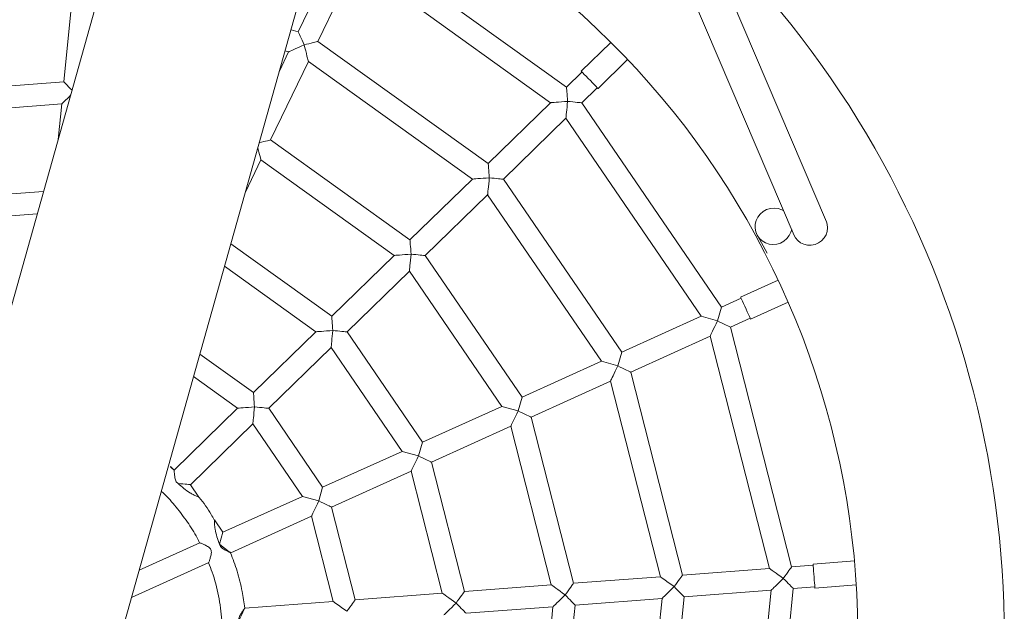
# Model space of a CAD drawing. Extents: x 5459245 to 5462690, y 5971016 to 5972523.
# Tile 18 of 136: x 5462444.974 to 5462445.424, y 5972180.623 to 5972180.894. Entities that reach past the tile are written whole.
import ezdxf

# ---------------------------------------------------------------- set-up
doc = ezdxf.new("R2010")
doc.units = 0
doc.layers.add('A_MAŁA ARCHITEKTURA', color=195, linetype='CONTINUOUS', lineweight=9)

# ---------------------------------------------------------------- blocks, each defined once
blk = doc.blocks.new('bocianie gniazdo 3023')
at = {"layer": 'A_MAŁA ARCHITEKTURA'}
for p, q in [((5462440.608568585, 5972208.475935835), (5462439.368968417, 5972207.076073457)), ((5462439.435166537, 5972207.016732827), (5462440.674766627, 5972208.416595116)), ((5462440.435369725, 5972207.755118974), (5462440.455318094, 5972208.168775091)), ((5462440.438376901, 5972208.149643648), (5462440.419388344, 5972207.755889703)), ((5462440.170426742, 5972207.998537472), (5462440.149592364, 5972207.964572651)), ((5462440.149592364, 5972207.964572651), (5462440.076631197, 5972207.99335007)), ((5462440.074602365, 5972207.983400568), (5462440.144282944, 5972207.955917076)), ((5462440.287172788, 5972207.963245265), (5462440.255978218, 5972207.938454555)), ((5462440.355294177, 5972207.862261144), (5462440.301342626, 5972207.961732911)), ((5462440.144282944, 5972207.955917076), (5462440.135714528, 5972207.94194865)), ((5462440.262198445, 5972207.930624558), (5462440.293393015, 5972207.955415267)), ((5462440.293393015, 5972207.955415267), (5462440.345663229, 5972207.859043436)), ((5462440.11942312, 5972207.923551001), (5462440.066643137, 5972207.944368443)), ((5462440.255978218, 5972207.938454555), (5462440.25339289, 5972207.940743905)), ((5462440.064614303, 5972207.934418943), (5462440.11236811, 5972207.91558388)), ((5462440.248028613, 5972207.932136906), (5462440.240409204, 5972207.926081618)), ((5462440.246763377, 5972207.933257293), (5462440.248028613, 5972207.932136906)), ((5462440.307871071, 5972207.846417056), (5462440.262198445, 5972207.930624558)), ((5462440.223054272, 5972207.8995162), (5462440.25424884, 5972207.924306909)), ((5462440.25424884, 5972207.924306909), (5462440.298240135, 5972207.843199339)), ((5462440.260447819, 5972207.83057278), (5462440.223054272, 5972207.8995162)), ((5462440.202231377, 5972207.882967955), (5462440.215104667, 5972207.89319855)), ((5462440.215104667, 5972207.89319855), (5462440.250816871, 5972207.827355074)), ((5462440.382422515, 5972207.871851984), (5462440.364503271, 5972207.865865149)), ((5462440.213034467, 5972207.81473184), (5462440.185979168, 5972207.864614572)), ((5462440.364661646, 5972207.865390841), (5462440.355294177, 5972207.862261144)), ((5462440.345663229, 5972207.859043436), (5462440.307871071, 5972207.846417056)), ((5462440.367988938, 5972207.855431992), (5462440.385908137, 5972207.861418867)), ((5462440.178924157, 5972207.856647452), (5462440.203403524, 5972207.811514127)), ((5462440.358461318, 5972207.852775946), (5462440.367830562, 5972207.855906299)), ((5462440.311038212, 5972207.836931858), (5462440.348830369, 5972207.849558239)), ((5462440.348830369, 5972207.849558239), (5462440.364987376, 5972207.741120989)), ((5462440.375137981, 5972207.740850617), (5462440.358461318, 5972207.852775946)), ((5462440.298240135, 5972207.843199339), (5462440.260447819, 5972207.83057278)), ((5462440.325155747, 5972207.742181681), (5462440.311038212, 5972207.836931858)), ((5462440.263614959, 5972207.821087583), (5462440.301407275, 5972207.833714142)), ((5462440.301407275, 5972207.833714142), (5462440.315005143, 5972207.742452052)), ((5462440.250816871, 5972207.827355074), (5462440.213034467, 5972207.81473184)), ((5462440.165611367, 5972207.798887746), (5462440.151240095, 5972207.825384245)), ((5462440.216201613, 5972207.805246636), (5462440.253984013, 5972207.817869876)), ((5462440.253984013, 5972207.817869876), (5462440.265022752, 5972207.743782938)), ((5462440.275173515, 5972207.743512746), (5462440.263614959, 5972207.821087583)), ((5462440.144185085, 5972207.817417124), (5462440.155980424, 5972207.795670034)), ((5462440.203403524, 5972207.811514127), (5462440.165611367, 5972207.798887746)), ((5462440.225201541, 5972207.744843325), (5462440.216201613, 5972207.805246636)), ((5462440.16877835, 5972207.789402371), (5462440.206570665, 5972207.80202893)), ((5462440.206570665, 5972207.80202893), (5462440.215050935, 5972207.745113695)), ((5462440.155980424, 5972207.795670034), (5462440.117583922, 5972207.782841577)), ((5462440.12135525, 5972207.773558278), (5462440.159147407, 5972207.786184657)), ((5462440.159147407, 5972207.786184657), (5462440.165068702, 5972207.74644476)), ((5462440.175219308, 5972207.746174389), (5462440.16877835, 5972207.789402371)), ((5462440.122373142, 5972207.766726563), (5462440.12135525, 5972207.773558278)), ((5462440.404233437, 5972207.763223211), (5462440.404771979, 5972207.753994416)), ((5462440.125237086, 5972207.747505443), (5462440.124211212, 5972207.75439072)), ((5462440.113613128, 5972207.747820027), (5462440.083271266, 5972207.748628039)), ((5462440.125237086, 5972207.747505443), (5462440.121455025, 5972207.743234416)), ((5462440.165068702, 5972207.74644476), (5462440.125237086, 5972207.747505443)), ((5462440.170886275, 5972207.741293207), (5462440.165068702, 5972207.74644476)), ((5462440.175219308, 5972207.746174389), (5462440.170898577, 5972207.741295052)), ((5462440.215050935, 5972207.745113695), (5462440.175219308, 5972207.746174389)), ((5462440.220868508, 5972207.739962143), (5462440.215050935, 5972207.745113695)), ((5462440.225201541, 5972207.744843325), (5462440.220880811, 5972207.739963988)), ((5462440.265022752, 5972207.743782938), (5462440.225201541, 5972207.744843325)), ((5462440.270842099, 5972207.738629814), (5462440.265022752, 5972207.743782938)), ((5462440.275173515, 5972207.743512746), (5462440.27085073, 5972207.738631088)), ((5462440.315005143, 5972207.742452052), (5462440.275173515, 5972207.743512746)), ((5462440.320824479, 5972207.737298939), (5462440.315005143, 5972207.742452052)), ((5462440.325155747, 5972207.742181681), (5462440.320833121, 5972207.737300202)), ((5462440.364987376, 5972207.741120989), (5462440.325155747, 5972207.742181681)), ((5462440.074617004, 5972207.738854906), (5462440.113335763, 5972207.737823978)), ((5462440.124324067, 5972207.737526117), (5462440.164800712, 5972207.736448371)), ((5462440.370806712, 5972207.735967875), (5462440.364987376, 5972207.741120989)), ((5462440.375137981, 5972207.740850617), (5462440.370815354, 5972207.735969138)), ((5462440.385011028, 5972207.740587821), (5462440.375137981, 5972207.740850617)), ((5462440.403910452, 5972207.740584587), (5462440.385024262, 5972207.741087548)), ((5462440.164800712, 5972207.736448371), (5462440.156772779, 5972207.697079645)), ((5462440.166218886, 5972207.693353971), (5462440.174951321, 5972207.736177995)), ((5462440.174951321, 5972207.736177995), (5462440.214782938, 5972207.735117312)), ((5462440.214782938, 5972207.735117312), (5462440.203285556, 5972207.678734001)), ((5462440.212731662, 5972207.675008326), (5462440.224933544, 5972207.73484694)), ((5462440.224933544, 5972207.73484694), (5462440.264754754, 5972207.733786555)), ((5462440.264754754, 5972207.733786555), (5462440.249788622, 5972207.660392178)), ((5462440.25923474, 5972207.656666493), (5462440.274905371, 5972207.733516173)), ((5462440.274905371, 5972207.733516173), (5462440.314736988, 5972207.73245549)), ((5462440.314736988, 5972207.73245549), (5462440.296301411, 5972207.642046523)), ((5462440.305747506, 5972207.638320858), (5462440.324887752, 5972207.732185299)), ((5462440.324887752, 5972207.732185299), (5462440.36471938, 5972207.731124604)), ((5462440.36471938, 5972207.731124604), (5462440.342814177, 5972207.623700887)), ((5462440.352260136, 5972207.619975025), (5462440.374869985, 5972207.730854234)), ((5462440.374869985, 5972207.730854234), (5462440.38474469, 5972207.730591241)), ((5462440.384731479, 5972207.730091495), (5462440.403617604, 5972207.729588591)), ((5462440.156772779, 5972207.697079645), (5462440.119125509, 5972207.711928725)), ((5462440.203285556, 5972207.678734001), (5462440.166218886, 5972207.693353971)), ((5462440.249788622, 5972207.660392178), (5462440.212731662, 5972207.675008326)), ((5462440.209060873, 5972207.665706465), (5462440.246117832, 5972207.651090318)), ((5462440.296301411, 5972207.642046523), (5462440.25923474, 5972207.656666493)), ((5462440.246117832, 5972207.651090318), (5462440.206947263, 5972207.587233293)), ((5462440.214553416, 5972207.580508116), (5462440.25556395, 5972207.647364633)), ((5462440.25556395, 5972207.647364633), (5462440.29263062, 5972207.632744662)), ((5462440.342814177, 5972207.623700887), (5462440.305747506, 5972207.638320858)), ((5462440.29263062, 5972207.632744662), (5462440.244380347, 5972207.554085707)), ((5462440.2519865, 5972207.54736053), (5462440.302076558, 5972207.629018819)), ((5462440.302076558, 5972207.629018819), (5462440.339143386, 5972207.614399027)), ((5462440.361447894, 5972207.616351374), (5462440.352260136, 5972207.619975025)), ((5462440.37920655, 5972207.60988438), (5462440.361631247, 5972207.616816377)), ((5462440.339143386, 5972207.614399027), (5462440.281813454, 5972207.520938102)), ((5462440.289419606, 5972207.514212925), (5462440.348589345, 5972207.610673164)), ((5462440.348589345, 5972207.610673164), (5462440.357778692, 5972207.607048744)), ((5462440.35759518, 5972207.606583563), (5462440.375170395, 5972207.599651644))]:
    blk.add_line(p, q, dxfattribs=at)
at = {"layer": 'A_MAŁA ARCHITEKTURA', "flags": 128}
for points in [[(5462440.149592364, 5972207.964572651), (5462440.149601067, 5972207.964546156), (5462440.149671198, 5972207.964336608), (5462440.149808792, 5972207.96392433), (5462440.150009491, 5972207.963323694), (5462440.150266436, 5972207.962555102), (5462440.150570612, 5972207.961644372), (5462440.150911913, 5972207.960622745), (5462440.151278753, 5972207.959525), (5462440.151278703, 5972207.959525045)], [(5462440.149680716, 5972207.957720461), (5462440.148991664, 5972207.957490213), (5462440.147773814, 5972207.957083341), (5462440.146688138, 5972207.95672057), (5462440.145771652, 5972207.956414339), (5462440.14505563, 5972207.956175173), (5462440.144564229, 5972207.956010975), (5462440.144314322, 5972207.955927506), (5462440.144282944, 5972207.955917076)], [(5462440.255978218, 5972207.938454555), (5462440.255977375, 5972207.938426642), (5462440.255971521, 5972207.938205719), (5462440.25595999, 5972207.93777136), (5462440.255943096, 5972207.937138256), (5462440.255921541, 5972207.936328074), (5462440.255895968, 5972207.935368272), (5462440.255867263, 5972207.934291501), (5462440.255836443, 5972207.933134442), (5462440.255804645, 5972207.93193653)], [(5462440.255798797, 5972207.931929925), (5462440.254370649, 5972207.931967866), (5462440.252991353, 5972207.932004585), (5462440.251707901, 5972207.932038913), (5462440.250563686, 5972207.932069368), (5462440.249597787, 5972207.932095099), (5462440.248842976, 5972207.932115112), (5462440.248325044, 5972207.932128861), (5462440.248061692, 5972207.932135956), (5462440.248028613, 5972207.932136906)], [(5462440.25424884, 5972207.924306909), (5462440.254255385, 5972207.924339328), (5462440.254308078, 5972207.924597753), (5462440.254411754, 5972207.925105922), (5462440.254562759, 5972207.925846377), (5462440.254755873, 5972207.926793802), (5462440.254984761, 5972207.927916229), (5462440.255241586, 5972207.929175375), (5462440.255517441, 5972207.930528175), (5462440.25580305, 5972207.931928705)], [(5462440.25580305, 5972207.931928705), (5462440.256913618, 5972207.93170226), (5462440.257990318, 5972207.931482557), (5462440.259000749, 5972207.931276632), (5462440.259913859, 5972207.931090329), (5462440.260702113, 5972207.930929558), (5462440.261341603, 5972207.930799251), (5462440.26181268, 5972207.930703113), (5462440.262101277, 5972207.930644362), (5462440.262198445, 5972207.930624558)], [(5462440.215104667, 5972207.89319855), (5462440.21511121, 5972207.893230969), (5462440.215163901, 5972207.893489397), (5462440.215267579, 5972207.893997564), (5462440.215418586, 5972207.894738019), (5462440.215611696, 5972207.895685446), (5462440.215840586, 5972207.89680787), (5462440.216097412, 5972207.898067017), (5462440.216245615, 5972207.898794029)], [(5462440.217828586, 5972207.900581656), (5462440.21884614, 5972207.9003742), (5462440.219856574, 5972207.900168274), (5462440.220769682, 5972207.899981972), (5462440.221557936, 5972207.899821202), (5462440.222197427, 5972207.899690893), (5462440.222668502, 5972207.899594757), (5462440.222957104, 5972207.899536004), (5462440.223054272, 5972207.8995162)], [(5462440.366842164, 5972207.858864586), (5462440.366398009, 5972207.860194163), (5462440.365943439, 5972207.861554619), (5462440.365509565, 5972207.862853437), (5462440.365125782, 5972207.864001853), (5462440.364818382, 5972207.864921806), (5462440.364608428, 5972207.865550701), (5462440.364509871, 5972207.865845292), (5462440.364503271, 5972207.865865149)], [(5462440.352894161, 5972207.856191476), (5462440.351565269, 5972207.856715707), (5462440.350281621, 5972207.857221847), (5462440.349087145, 5972207.857692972), (5462440.348022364, 5972207.858112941), (5462440.347123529, 5972207.858467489), (5462440.346421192, 5972207.858744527), (5462440.345939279, 5972207.858934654), (5462440.345694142, 5972207.859031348), (5462440.345663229, 5972207.859043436)], [(5462440.355294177, 5972207.862261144), (5462440.355284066, 5972207.862235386), (5462440.355203, 5972207.862029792), (5462440.355043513, 5972207.8616255), (5462440.354811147, 5972207.861036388), (5462440.354513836, 5972207.860282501), (5462440.354161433, 5972207.85938919), (5462440.353766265, 5972207.858387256), (5462440.353341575, 5972207.857310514), (5462440.352901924, 5972207.856195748)], [(5462440.367988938, 5972207.855431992), (5462440.367962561, 5972207.855511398), (5462440.367825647, 5972207.855920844), (5462440.36758119, 5972207.856652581), (5462440.367245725, 5972207.85765662), (5462440.366842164, 5972207.858864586)], [(5462440.348830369, 5972207.849558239), (5462440.34889214, 5972207.849658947), (5462440.349075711, 5972207.849958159), (5462440.34937534, 5972207.850446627), (5462440.349781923, 5972207.851109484), (5462440.350283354, 5972207.851926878), (5462440.350863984, 5972207.852873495), (5462440.351506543, 5972207.853920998), (5462440.352191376, 5972207.855037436), (5462440.352897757, 5972207.856188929)], [(5462440.352897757, 5972207.856188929), (5462440.353919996, 5972207.855561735), (5462440.354907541, 5972207.854956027), (5462440.355826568, 5972207.854392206), (5462440.356645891, 5972207.853889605), (5462440.357337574, 5972207.853465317), (5462440.357878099, 5972207.853133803), (5462440.358249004, 5972207.852906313), (5462440.358437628, 5972207.852790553), (5462440.358461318, 5972207.852775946)], [(5462440.307871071, 5972207.846417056), (5462440.307860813, 5972207.84639111), (5462440.307779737, 5972207.846185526), (5462440.30762025, 5972207.845781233), (5462440.307387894, 5972207.845192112), (5462440.307090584, 5972207.844438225), (5462440.306738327, 5972207.843545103), (5462440.306343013, 5972207.842542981), (5462440.305918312, 5972207.841466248), (5462440.305478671, 5972207.840351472)], [(5462440.305470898, 5972207.84034721), (5462440.304142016, 5972207.840871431), (5462440.302858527, 5972207.84137775), (5462440.30166404, 5972207.841848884), (5462440.300599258, 5972207.842268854), (5462440.299700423, 5972207.842623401), (5462440.29899793, 5972207.842900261), (5462440.298516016, 5972207.843090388), (5462440.298270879, 5972207.843187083), (5462440.298240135, 5972207.843199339)], [(5462440.301407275, 5972207.833714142), (5462440.301424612, 5972207.833742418), (5462440.301562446, 5972207.833967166), (5462440.301833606, 5972207.83440919), (5462440.302228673, 5972207.835053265), (5462440.302734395, 5972207.835877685), (5462440.303333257, 5972207.836854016), (5462440.304005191, 5972207.837949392), (5462440.304727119, 5972207.839126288), (5462440.305474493, 5972207.840344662)], [(5462440.305474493, 5972207.840344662), (5462440.306440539, 5972207.839751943), (5462440.307377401, 5972207.839177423), (5462440.308256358, 5972207.838638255), (5462440.309050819, 5972207.838150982), (5462440.309736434, 5972207.837730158), (5462440.310292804, 5972207.837389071), (5462440.310702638, 5972207.837137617), (5462440.310953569, 5972207.836983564), (5462440.311038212, 5972207.836931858)], [(5462440.258047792, 5972207.824503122), (5462440.256718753, 5972207.825027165), (5462440.255435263, 5972207.825533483), (5462440.254240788, 5972207.826004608), (5462440.253175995, 5972207.826424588), (5462440.252277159, 5972207.826779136), (5462440.251574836, 5972207.827056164), (5462440.251092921, 5972207.82724629), (5462440.250847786, 5972207.827342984), (5462440.250816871, 5972207.827355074)], [(5462440.260447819, 5972207.83057278), (5462440.260437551, 5972207.830546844), (5462440.260356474, 5972207.830341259), (5462440.260197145, 5972207.829937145), (5462440.259964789, 5972207.829348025), (5462440.259667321, 5972207.828593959), (5462440.259315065, 5972207.827700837), (5462440.258919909, 5972207.826698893), (5462440.258495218, 5972207.825622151), (5462440.258055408, 5972207.824507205)], [(5462440.253984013, 5972207.817869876), (5462440.254001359, 5972207.817898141), (5462440.254139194, 5972207.81812289), (5462440.254410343, 5972207.818564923), (5462440.254805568, 5972207.819209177), (5462440.255311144, 5972207.82003341), (5462440.255910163, 5972207.821009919), (5462440.256581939, 5972207.822105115), (5462440.257303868, 5972207.823282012), (5462440.258051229, 5972207.824500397)], [(5462440.258051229, 5972207.824500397), (5462440.259017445, 5972207.823907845), (5462440.259954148, 5972207.823333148), (5462440.260833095, 5972207.822793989), (5462440.261627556, 5972207.822306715), (5462440.26231333, 5972207.82188607), (5462440.262869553, 5972207.821544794), (5462440.263279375, 5972207.82129335), (5462440.263530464, 5972207.821139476), (5462440.263614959, 5972207.821087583)], [(5462440.213034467, 5972207.81473184), (5462440.213024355, 5972207.814706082), (5462440.212943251, 5972207.814500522), (5462440.212783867, 5972207.814096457), (5462440.212551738, 5972207.813507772), (5462440.21225448, 5972207.812754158), (5462440.211902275, 5972207.811861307), (5462440.211507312, 5972207.810859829), (5462440.211082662, 5972207.809783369), (5462440.21064308, 5972207.80866886)], [(5462440.21063215, 5972207.808662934), (5462440.20930365, 5972207.809187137), (5462440.208020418, 5972207.809693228), (5462440.206826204, 5972207.81016412), (5462440.205761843, 5972207.810584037), (5462440.204863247, 5972207.810938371), (5462440.204161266, 5972207.811215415), (5462440.203679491, 5972207.811405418), (5462440.203434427, 5972207.811502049), (5462440.203403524, 5972207.811514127)], [(5462440.206570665, 5972207.80202893), (5462440.206632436, 5972207.802129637), (5462440.206816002, 5972207.802428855), (5462440.207115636, 5972207.802917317), (5462440.207522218, 5972207.803580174), (5462440.208023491, 5972207.804397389), (5462440.208604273, 5972207.80534419), (5462440.209246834, 5972207.806391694), (5462440.209931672, 5972207.807508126), (5462440.210637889, 5972207.808659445)], [(5462440.210637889, 5972207.808659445), (5462440.211604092, 5972207.808066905), (5462440.212540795, 5972207.807492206), (5462440.213419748, 5972207.806953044), (5462440.214214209, 5972207.806465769), (5462440.214899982, 5972207.806045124), (5462440.215456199, 5972207.805703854), (5462440.215866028, 5972207.805452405), (5462440.216117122, 5972207.805298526), (5462440.216201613, 5972207.805246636)], [(5462440.16320905, 5972207.792818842), (5462440.161880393, 5972207.793342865), (5462440.16059716, 5972207.793848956), (5462440.159403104, 5972207.794320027), (5462440.158338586, 5972207.794739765), (5462440.157440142, 5972207.795094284), (5462440.156738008, 5972207.795371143), (5462440.156256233, 5972207.795561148), (5462440.156011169, 5972207.795657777), (5462440.155980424, 5972207.795670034)], [(5462440.165611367, 5972207.798887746), (5462440.165601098, 5972207.79886181), (5462440.165519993, 5972207.79865625), (5462440.165360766, 5972207.798252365), (5462440.16512848, 5972207.797663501), (5462440.164831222, 5972207.796909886), (5462440.16447917, 5972207.796017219), (5462440.164084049, 5972207.795015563), (5462440.163659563, 5972207.793939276), (5462440.16321998, 5972207.792824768)], [(5462440.159147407, 5972207.786184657), (5462440.159209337, 5972207.786285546), (5462440.159392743, 5972207.786584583), (5462440.159692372, 5972207.787073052), (5462440.160098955, 5972207.787735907), (5462440.160600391, 5972207.788553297), (5462440.161181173, 5972207.789500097), (5462440.161823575, 5972207.790547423), (5462440.162508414, 5972207.791663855), (5462440.163214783, 5972207.792815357)], [(5462440.163214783, 5972207.792815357), (5462440.164237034, 5972207.792188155), (5462440.165224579, 5972207.791582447), (5462440.166143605, 5972207.791018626), (5462440.166962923, 5972207.790516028), (5462440.167654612, 5972207.790091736), (5462440.168195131, 5972207.789760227), (5462440.168566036, 5972207.789532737), (5462440.168754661, 5972207.789416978), (5462440.16877835, 5972207.789402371)], [(5462440.12135525, 5972207.773558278), (5462440.121355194, 5972207.773558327), (5462440.121260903, 5972207.773616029), (5462440.120990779, 5972207.773781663), (5462440.120553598, 5972207.774050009), (5462440.119963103, 5972207.774412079), (5462440.119238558, 5972207.774856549), (5462440.118403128, 5972207.775368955), (5462440.117483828, 5972207.775933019), (5462440.116510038, 5972207.776530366)], [(5462440.419528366, 5972207.758792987), (5462440.418711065, 5972207.757874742), (5462440.417326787, 5972207.756786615), (5462440.415741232, 5972207.756001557), (5462440.414023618, 5972207.755553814), (5462440.41224902, 5972207.75546289), (5462440.410494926, 5972207.755732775), (5462440.408838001, 5972207.756351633), (5462440.407350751, 5972207.757292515), (5462440.406098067, 5972207.758514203), (5462440.405134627, 5972207.759963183), (5462440.404502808, 5972207.76157645), (5462440.404230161, 5972207.763283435), (5462440.404328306, 5972207.765009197), (5462440.404793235, 5972207.766678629), (5462440.405604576, 5972207.768218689), (5462440.406726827, 5972207.769562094), (5462440.408111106, 5972207.770650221), (5462440.409696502, 5972207.7714351), (5462440.411414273, 5972207.771883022), (5462440.413188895, 5972207.771973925), (5462440.414942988, 5972207.77170404), (5462440.416599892, 5972207.771085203), (5462440.418087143, 5972207.77014432), (5462440.419339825, 5972207.768922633), (5462440.419974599, 5972207.768046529)], [(5462440.419388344, 5972207.755889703), (5462440.419435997, 5972207.754654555), (5462440.419824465, 5972207.753060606), (5462440.420566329, 5972207.751581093), (5462440.421626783, 5972207.750285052), (5462440.42295617, 5972207.749233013), (5462440.424492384, 5972207.748474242), (5462440.426163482, 5972207.748044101), (5462440.427891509, 5972207.747962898), (5462440.429595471, 5972207.7482342), (5462440.431195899, 5972207.748845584), (5462440.432617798, 5972207.749768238), (5462440.433794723, 5972207.750959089), (5462440.434671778, 5972207.752362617), (5462440.435207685, 5972207.753912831), (5462440.435369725, 5972207.755118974)], [(5462440.164800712, 5972207.736448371), (5462440.164826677, 5972207.736469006), (5462440.165033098, 5972207.73663302), (5462440.165439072, 5972207.736955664), (5462440.166030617, 5972207.737425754), (5462440.166787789, 5972207.738027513), (5462440.167684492, 5972207.738740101), (5462440.168690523, 5972207.739539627), (5462440.169771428, 5972207.740398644), (5462440.170890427, 5972207.741287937)], [(5462440.170890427, 5972207.741287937), (5462440.171636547, 5972207.740348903), (5462440.172357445, 5972207.739442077), (5462440.173028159, 5972207.738597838), (5462440.173626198, 5972207.737845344), (5462440.174131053, 5972207.737210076), (5462440.174525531, 5972207.736713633), (5462440.174796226, 5972207.736372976), (5462440.174933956, 5972207.736199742), (5462440.174951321, 5972207.736177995)], [(5462440.214782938, 5972207.735117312), (5462440.21480891, 5972207.735137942), (5462440.215015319, 5972207.735301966), (5462440.215421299, 5972207.735624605), (5462440.216013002, 5972207.736094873), (5462440.216770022, 5972207.736696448), (5462440.217666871, 5972207.737409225), (5462440.218672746, 5972207.738208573), (5462440.21975366, 5972207.739067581), (5462440.22087266, 5972207.739956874)], [(5462440.22087266, 5972207.739956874), (5462440.221618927, 5972207.739018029), (5462440.222339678, 5972207.738111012), (5462440.22301055, 5972207.737266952), (5462440.223608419, 5972207.736514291), (5462440.224113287, 5972207.735879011), (5462440.224507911, 5972207.735382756), (5462440.224778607, 5972207.735042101), (5462440.224916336, 5972207.734868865), (5462440.224933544, 5972207.73484694)], [(5462440.264754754, 5972207.733786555), (5462440.264780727, 5972207.733807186), (5462440.264987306, 5972207.733971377), (5462440.265393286, 5972207.734294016), (5462440.265984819, 5972207.734764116), (5462440.266741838, 5972207.735365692), (5462440.267638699, 5972207.736078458), (5462440.268644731, 5972207.736877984), (5462440.269725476, 5972207.737736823), (5462440.270844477, 5972207.738626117)], [(5462440.270844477, 5972207.738626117), (5462440.271590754, 5972207.737687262), (5462440.272311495, 5972207.736780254), (5462440.272982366, 5972207.735936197), (5462440.273580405, 5972207.735183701), (5462440.274085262, 5972207.734548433), (5462440.274479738, 5972207.734051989), (5462440.274750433, 5972207.733711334), (5462440.274888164, 5972207.733538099), (5462440.274905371, 5972207.733516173)], [(5462440.314736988, 5972207.73245549), (5462440.314829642, 5972207.732529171), (5462440.315104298, 5972207.732747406), (5462440.315552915, 5972207.733103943), (5462440.31616171, 5972207.733587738), (5462440.31691243, 5972207.734184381), (5462440.317782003, 5972207.734875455), (5462440.318743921, 5972207.735639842), (5462440.319769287, 5972207.736454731), (5462440.320826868, 5972207.737295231)], [(5462440.320826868, 5972207.737295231), (5462440.321572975, 5972207.736356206), (5462440.322293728, 5972207.73544919), (5462440.3229646, 5972207.734605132), (5462440.323562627, 5972207.733852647), (5462440.324067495, 5972207.733217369), (5462440.32446196, 5972207.732720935), (5462440.324732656, 5972207.732380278), (5462440.324870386, 5972207.732207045), (5462440.324887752, 5972207.732185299)], [(5462440.384827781, 5972207.733709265), (5462440.38486513, 5972207.735110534), (5462440.384903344, 5972207.736544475), (5462440.384939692, 5972207.737913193), (5462440.384971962, 5972207.739123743), (5462440.384997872, 5972207.740093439), (5462440.385015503, 5972207.740756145), (5462440.385023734, 5972207.741066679), (5462440.385024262, 5972207.741087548)], [(5462440.36471938, 5972207.731124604), (5462440.364745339, 5972207.731145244), (5462440.364951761, 5972207.731309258), (5462440.36535773, 5972207.731631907), (5462440.365949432, 5972207.732102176), (5462440.36670645, 5972207.732703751), (5462440.367603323, 5972207.733416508), (5462440.368609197, 5972207.734215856), (5462440.36969009, 5972207.735074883), (5462440.37080909, 5972207.735964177)], [(5462440.37080909, 5972207.735964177), (5462440.371555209, 5972207.735025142), (5462440.372276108, 5972207.734118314), (5462440.372946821, 5972207.733274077), (5462440.373544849, 5972207.732521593), (5462440.374049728, 5972207.731886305), (5462440.37444434, 5972207.731390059), (5462440.374715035, 5972207.731049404), (5462440.374852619, 5972207.73087598), (5462440.374869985, 5972207.730854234)], [(5462440.384731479, 5972207.730091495), (5462440.384733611, 5972207.730174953), (5462440.384745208, 5972207.730606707), (5462440.384765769, 5972207.73137796), (5462440.384793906, 5972207.732436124), (5462440.384827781, 5972207.733709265)], [(5462440.160477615, 5972207.690249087), (5462440.159796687, 5972207.691504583), (5462440.159139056, 5972207.692717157), (5462440.158526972, 5972207.693845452), (5462440.157981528, 5972207.694851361), (5462440.157520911, 5972207.695700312), (5462440.157161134, 5972207.696363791), (5462440.156914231, 5972207.696819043), (5462440.156788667, 5972207.697050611), (5462440.156772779, 5972207.697079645)], [(5462440.166218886, 5972207.693353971), (5462440.16619454, 5972207.693340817), (5462440.166000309, 5972207.693235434), (5462440.165618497, 5972207.693028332), (5462440.165062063, 5972207.692726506), (5462440.164349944, 5972207.692340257), (5462440.163506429, 5972207.691882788), (5462440.162560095, 5972207.691369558), (5462440.161542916, 5972207.690817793), (5462440.160489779, 5972207.690246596)], [(5462440.206990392, 5972207.671903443), (5462440.206309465, 5972207.673158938), (5462440.205651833, 5972207.674371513), (5462440.205039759, 5972207.675499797), (5462440.204494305, 5972207.676505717), (5462440.204033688, 5972207.677354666), (5462440.203673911, 5972207.678018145), (5462440.20342702, 5972207.678473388), (5462440.203301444, 5972207.678704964), (5462440.203285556, 5972207.678734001)], [(5462440.212731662, 5972207.675008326), (5462440.21270717, 5972207.674994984), (5462440.212513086, 5972207.674889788), (5462440.212131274, 5972207.674682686), (5462440.21157484, 5972207.67438086), (5462440.210862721, 5972207.673994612), (5462440.210019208, 5972207.673537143), (5462440.209072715, 5972207.673023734), (5462440.208055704, 5972207.672472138), (5462440.207002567, 5972207.671900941)], [(5462440.199614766, 5972207.66943214), (5462440.199646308, 5972207.669442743), (5462440.199896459, 5972207.669526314), (5462440.2003882, 5972207.66969053), (5462440.201104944, 5972207.669930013), (5462440.202022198, 5972207.67023652), (5462440.203108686, 5972207.670599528), (5462440.204327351, 5972207.671006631), (5462440.205636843, 5972207.671444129), (5462440.206992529, 5972207.67189709)], [(5462440.206992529, 5972207.67189709), (5462440.20737261, 5972207.670759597), (5462440.207739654, 5972207.669660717), (5462440.208081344, 5972207.668638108), (5462440.208385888, 5972207.667726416), (5462440.208643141, 5972207.666956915), (5462440.208844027, 5972207.666355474), (5462440.208981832, 5972207.665942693), (5462440.20905199, 5972207.665732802), (5462440.209060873, 5972207.665706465)], [(5462440.253494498, 5972207.653559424), (5462440.252813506, 5972207.654815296), (5462440.252155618, 5972207.656028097), (5462440.251543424, 5972207.657156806), (5462440.250997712, 5972207.658162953), (5462440.25053702, 5972207.65901229), (5462440.250177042, 5972207.659675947), (5462440.249930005, 5972207.660131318), (5462440.24980452, 5972207.660363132), (5462440.249788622, 5972207.660392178)], [(5462440.25923474, 5972207.656666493), (5462440.259210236, 5972207.656653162), (5462440.25901596, 5972207.656547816), (5462440.258633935, 5972207.656340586), (5462440.258077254, 5972207.656038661), (5462440.257364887, 5972207.655652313), (5462440.256520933, 5972207.655194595), (5462440.255574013, 5972207.654680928), (5462440.254556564, 5972207.654129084), (5462440.253503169, 5972207.653557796)], [(5462440.246117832, 5972207.651090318), (5462440.246149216, 5972207.651100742), (5462440.246399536, 5972207.651184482), (5462440.246891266, 5972207.651348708), (5462440.247608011, 5972207.65158819), (5462440.248525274, 5972207.651894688), (5462440.249611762, 5972207.652257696), (5462440.250830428, 5972207.652664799), (5462440.25213991, 5972207.653102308), (5462440.253495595, 5972207.653555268)], [(5462440.253495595, 5972207.653555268), (5462440.253854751, 5972207.652480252), (5462440.254202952, 5972207.651437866), (5462440.254529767, 5972207.650459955), (5462440.254825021, 5972207.649575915), (5462440.25507998, 5972207.648812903), (5462440.255286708, 5972207.648193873), (5462440.255439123, 5972207.647737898), (5462440.255532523, 5972207.6474587), (5462440.25556395, 5972207.647364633)], [(5462440.300007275, 5972207.635213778), (5462440.299326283, 5972207.63646965), (5462440.298668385, 5972207.637682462), (5462440.298056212, 5972207.638811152), (5462440.29751049, 5972207.639817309), (5462440.297049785, 5972207.640666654), (5462440.29668983, 5972207.641330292), (5462440.296442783, 5972207.641785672), (5462440.296317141, 5972207.642017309), (5462440.296301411, 5972207.642046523)], [(5462440.305747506, 5972207.638320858), (5462440.305723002, 5972207.638307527), (5462440.30552875, 5972207.638202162), (5462440.305146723, 5972207.637994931), (5462440.304590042, 5972207.637693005), (5462440.303877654, 5972207.637306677), (5462440.303033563, 5972207.636848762), (5462440.30208678, 5972207.636335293), (5462440.301069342, 5972207.635783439), (5462440.300015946, 5972207.635212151)], [(5462440.29263062, 5972207.632744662), (5462440.292661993, 5972207.632755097), (5462440.292912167, 5972207.632838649), (5462440.293404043, 5972207.633003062), (5462440.294120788, 5972207.633242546), (5462440.295037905, 5972207.633548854), (5462440.296124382, 5972207.633911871), (5462440.297343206, 5972207.634319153), (5462440.298652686, 5972207.634756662), (5462440.300008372, 5972207.635209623)], [(5462440.300008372, 5972207.635209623), (5462440.300367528, 5972207.634134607), (5462440.300715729, 5972207.633092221), (5462440.301042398, 5972207.632114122), (5462440.301337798, 5972207.63123027), (5462440.301592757, 5972207.630467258), (5462440.301799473, 5972207.629848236), (5462440.301951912, 5972207.629392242), (5462440.302045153, 5972207.629112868), (5462440.302076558, 5972207.629018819)], [(5462440.346520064, 5972207.616868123), (5462440.34583889, 5972207.618123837), (5462440.345181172, 5972207.619336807), (5462440.344568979, 5972207.620465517), (5462440.344023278, 5972207.621471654), (5462440.343562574, 5972207.622320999), (5462440.343202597, 5972207.622984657), (5462440.342955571, 5972207.623440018), (5462440.342829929, 5972207.623671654), (5462440.342814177, 5972207.623700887)], [(5462440.352260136, 5972207.619975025), (5462440.352235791, 5972207.619961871), (5462440.352041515, 5972207.619856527), (5462440.351659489, 5972207.619649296), (5462440.351102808, 5972207.619347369), (5462440.350390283, 5972207.618960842), (5462440.34954633, 5972207.618503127), (5462440.348599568, 5972207.617989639), (5462440.34758213, 5972207.617437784), (5462440.346528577, 5972207.616866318)], [(5462440.339143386, 5972207.614399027), (5462440.339255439, 5972207.614436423), (5462440.339588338, 5972207.614547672), (5462440.340131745, 5972207.61472919), (5462440.340869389, 5972207.614975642), (5462440.341778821, 5972207.615279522), (5462440.342832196, 5972207.615631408), (5462440.343997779, 5972207.616020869), (5462440.345239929, 5972207.616435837), (5462440.346521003, 5972207.616863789)], [(5462440.346521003, 5972207.616863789), (5462440.346880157, 5972207.615788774), (5462440.347228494, 5972207.614746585), (5462440.347555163, 5972207.613768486), (5462440.347850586, 5972207.612884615), (5462440.348105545, 5972207.612121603), (5462440.348312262, 5972207.611502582), (5462440.348464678, 5972207.611046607), (5462440.34855792, 5972207.610767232), (5462440.348589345, 5972207.610673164)], [(5462440.358923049, 5972207.609950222), (5462440.3594374, 5972207.611254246), (5462440.359963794, 5972207.612588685), (5462440.360466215, 5972207.613862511), (5462440.360910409, 5972207.614988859), (5462440.36126632, 5972207.615891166), (5462440.361509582, 5972207.616507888), (5462440.36162364, 5972207.616796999), (5462440.361631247, 5972207.616816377)], [(5462440.35759518, 5972207.606583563), (5462440.357625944, 5972207.606661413), (5462440.357784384, 5972207.60706313), (5462440.358067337, 5972207.607780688), (5462440.358455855, 5972207.608765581), (5462440.358923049, 5972207.609950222)]]:
    blk.add_lwpolyline(points, dxfattribs=at)
at = {"layer": 'A_MAŁA ARCHITEKTURA'}
for radius, start, end in [(0.3830000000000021, 55.1392396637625, 221.8099698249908), (0.3830000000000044, 235.1392396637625, 41.80996982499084), (0.4500000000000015, 318.4746047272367, 20.48276184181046)]:
    blk.add_arc((5462440.020939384, 5972207.745286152), radius, start, end, dxfattribs=at)
for points, knots in [([(5462440.117584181, 5972207.782840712), (5462440.117564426, 5972207.782793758), (5462440.117524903, 5972207.782699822), (5462440.11720967, 5972207.781927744), (5462440.116728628, 5972207.780688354), (5462440.11625407, 5972207.779280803), (5462440.116064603, 5972207.778087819), (5462440.116131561, 5972207.77722194), (5462440.116385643, 5972207.776757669), (5462440.116510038, 5972207.776530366)], [0, 0, 0, 0, 0.1513019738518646, 0.3027032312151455, 0.5104669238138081, 0.7228146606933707, 0.8285400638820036, 0.9160559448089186, 1, 1, 1, 1]), ([(5462440.117516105, 5972207.782815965), (5462440.117302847, 5972207.78346794), (5462440.116956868, 5972207.784525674), (5462440.116471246, 5972207.785526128), (5462440.116284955, 5972207.785909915)], [0, 0, 0, 0, 0.616387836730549, 1, 1, 1, 1]), ([(5462440.108094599, 5972207.776660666), (5462440.108268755, 5972207.776225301), (5462440.109495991, 5972207.77315739), (5462440.111089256, 5972207.767188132), (5462440.11272754, 5972207.758817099), (5462440.113500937, 5972207.752303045), (5462440.11349798, 5972207.748616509), (5462440.113497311, 5972207.747782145)], [0, 0, 0, 0, 0.0476524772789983, 0.3357950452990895, 0.6253900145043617, 0.9152155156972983, 1, 1, 1, 1]), ([(5462440.116510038, 5972207.776530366), (5462440.116947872, 5972207.775467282), (5462440.117830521, 5972207.773324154), (5462440.119233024, 5972207.770742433), (5462440.120544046, 5972207.768841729), (5462440.121447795, 5972207.767724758), (5462440.122081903, 5972207.767023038), (5462440.122302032, 5972207.766781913), (5462440.122414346, 5972207.76668976), (5462440.122373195, 5972207.766726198), (5462440.122373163, 5972207.766726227)], [0, 0, 0, 0, 0.2531577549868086, 0.5103544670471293, 0.6476729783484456, 0.7857884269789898, 0.8765881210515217, 0.9529129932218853, 0.999963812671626, 0.9999999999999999, 0.9999999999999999, 0.9999999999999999, 0.9999999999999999]), ([(5462440.124120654, 5972207.754383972), (5462440.124063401, 5972207.755306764), (5462440.123808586, 5972207.759413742), (5462440.123185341, 5972207.763552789), (5462440.122378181, 5972207.766683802), (5462440.12236762, 5972207.766724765)], [0, 0, 0, 0, 0.2224031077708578, 0.9898265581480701, 1, 1, 1, 1]), ([(5462440.124210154, 5972207.754390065), (5462440.12418967, 5972207.754356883), (5462440.12414867, 5972207.754290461), (5462440.123836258, 5972207.753645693), (5462440.123279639, 5972207.752378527), (5462440.122471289, 5972207.750052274), (5462440.121798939, 5972207.746857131), (5462440.121570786, 5972207.744453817), (5462440.121455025, 5972207.743234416)], [0, 0, 0, 0, 0.08151980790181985, 0.1631862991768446, 0.2811706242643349, 0.4706956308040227, 0.7314403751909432, 1, 1, 1, 1]), ([(5462440.113335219, 5972207.737844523), (5462440.113358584, 5972207.737867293), (5462440.113408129, 5972207.737915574), (5462440.113998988, 5972207.738502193), (5462440.114968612, 5972207.739514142), (5462440.116024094, 5972207.740738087), (5462440.116675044, 5972207.741907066), (5462440.116837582, 5972207.742786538), (5462440.116694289, 5972207.743593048), (5462440.116170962, 5972207.744692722), (5462440.115244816, 5972207.74592001), (5462440.114321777, 5972207.746997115), (5462440.113788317, 5972207.747590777), (5462440.113555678, 5972207.74784502), (5462440.113601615, 5972207.747794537), (5462440.113611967, 5972207.747783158)], [0, 0, 0, 0, 0.07373430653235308, 0.1563511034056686, 0.2681295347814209, 0.3947060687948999, 0.4594035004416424, 0.5032451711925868, 0.5469245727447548, 0.5993173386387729, 0.7183257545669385, 0.8340801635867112, 0.9082051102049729, 0.9793093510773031, 1, 1, 1, 1]), ([(5462440.121455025, 5972207.743234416), (5462440.121404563, 5972207.742988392), (5462440.121303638, 5972207.742496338), (5462440.121494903, 5972207.741567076), (5462440.122147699, 5972207.740322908), (5462440.123096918, 5972207.73905234), (5462440.123904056, 5972207.738042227), (5462440.124230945, 5972207.737629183), (5462440.124368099, 5972207.737487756), (5462440.124324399, 5972207.737526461), (5462440.124324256, 5972207.737526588)], [0, 0, 0, 0, 0.08147446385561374, 0.1629505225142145, 0.3039161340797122, 0.5521339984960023, 0.7416461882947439, 0.8953807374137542, 0.9996563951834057, 1, 1, 1, 1]), ([(5462440.113220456, 5972207.737854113), (5462440.113112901, 5972207.736330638), (5462440.112739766, 5972207.731045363), (5462440.110896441, 5972207.722164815), (5462440.107519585, 5972207.71148359), (5462440.102873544, 5972207.701504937), (5462440.098183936, 5972207.69353947), (5462440.094710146, 5972207.689230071), (5462440.093482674, 5972207.687707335)], [0, 0, 0, 0, 0.08370217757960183, 0.2903813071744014, 0.4952344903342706, 0.696734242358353, 0.8928403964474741, 0.9999999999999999, 0.9999999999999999, 0.9999999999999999, 0.9999999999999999]), ([(5462440.119065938, 5972207.711945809), (5462440.119861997, 5972207.714401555), (5462440.121633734, 5972207.719867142), (5462440.123412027, 5972207.728438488), (5462440.124010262, 5972207.734558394), (5462440.124300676, 5972207.737529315)], [0, 0, 0, 0, 0.2956868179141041, 0.6580897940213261, 1, 1, 1, 1]), ([(5462440.119124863, 5972207.711927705), (5462440.119079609, 5972207.711904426), (5462440.118989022, 5972207.711857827), (5462440.118251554, 5972207.711468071), (5462440.117087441, 5972207.710826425), (5462440.115821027, 5972207.710051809), (5462440.114912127, 5972207.709258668), (5462440.114400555, 5972207.708539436), (5462440.114301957, 5972207.708004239), (5462440.114252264, 5972207.707734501)], [0, 0, 0, 0, 0.150570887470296, 0.3014126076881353, 0.5082727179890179, 0.7196346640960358, 0.8245939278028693, 0.9115958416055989, 0.9999999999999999, 0.9999999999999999, 0.9999999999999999, 0.9999999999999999])]:
    blk.add_open_spline(points, degree=3, knots=knots, dxfattribs=at)

msp = doc.modelspace()

# ---------------------------------------------------------------- block references
at = {"layer": 'A_MAŁA ARCHITEKTURA', "color": 6, "rotation": 25.84439943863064}
msp.add_blockref('bocianie gniazdo 3023', (3149807.869320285, -1783928.332241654), dxfattribs=at)

doc.saveas('drawing.dxf')
